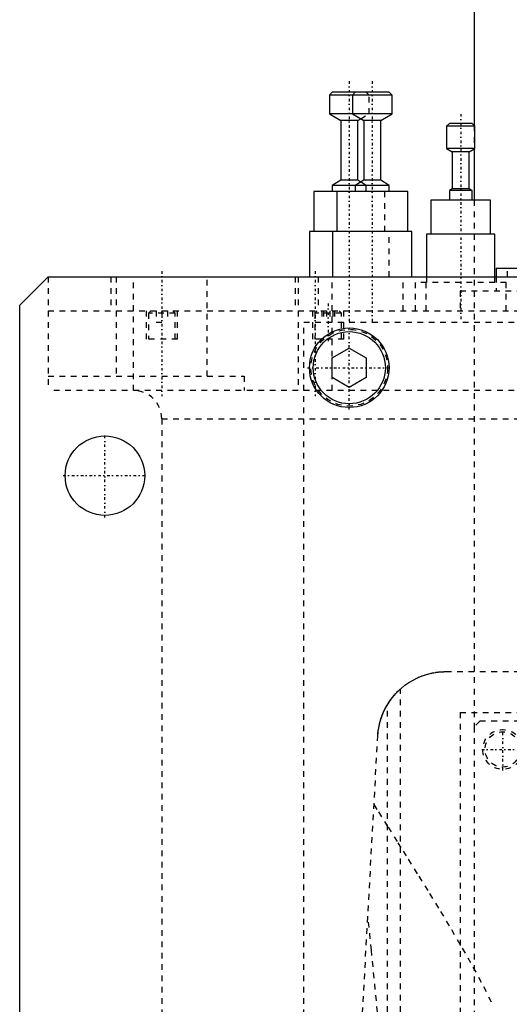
# Model space of a CAD drawing. Extents: x -125 to 125, y -136 to 719.
# Tile 7 of 13: x -125 to -39, y 260 to 433. Entities that reach past the tile are written whole.
import ezdxf

# ---------------------------------------------------------------- set-up
doc = ezdxf.new("R2010")
doc.units = 0
doc.linetypes.add('CENTER', pattern=[1.5, 0.45, -0.5, 0.05, -0.5])
doc.linetypes.add('DASHED', pattern=[2, 1, -1])
for name, color, linetype in [('AM_0', 7, 'CONTINUOUS'), ('AM_3', 7, 'DASHED'), ('AM_7', 7, 'CENTER')]:
    doc.layers.add(name, color=color, linetype=linetype)

msp = doc.modelspace()

# ---------------------------------------------------------------- linework, layer by layer
at = {"layer": 'AM_0', "color": 7, "linetype": 'CONTINUOUS'}
for p, q in [((-45, 435.75), (-45, 414.62)), ((-70, 420.5), (-70.5, 420)), ((-70.5, 420), (-70.5, 416.7)), ((-59.46, 420), (-70.5, 420)), ((-59.96, 420.5), (-70, 420.5)), ((-65.96, 420.5), (-66.46, 420)), ((-66.46, 420), (-66.46, 416.7)), ((-59.46, 420), (-59.96, 420.5)), ((-59.46, 416.7), (-59.46, 420)), ((-70.5, 416.7), (-68.5, 415.5)), ((-59.46, 416.7), (-70.5, 416.7)), ((-66.46, 416.7), (-64.46, 415.5)), ((-61.46, 415.5), (-59.46, 416.7)), ((-68.5, 415.5), (-68.5, 405)), ((-65.5, 415.5), (-68.5, 415.5)), ((-65.5, 415.5), (-64.98, 415.81)), ((-65.5, 405), (-65.5, 415.5)), ((-64.46, 415.5), (-64.46, 405)), ((-61.46, 415.5), (-64.46, 415.5)), ((-61.46, 405), (-61.46, 415.5)), ((-49.38, 415), (-49.88, 414.5)), ((-49.88, 414.5), (-49.88, 410.6)), ((-44.88, 414.5), (-49.88, 414.5)), ((-45.38, 415), (-49.38, 415)), ((-44.88, 414.5), (-45.38, 415)), ((-44.88, 410.6), (-44.88, 414.5)), ((-49.88, 410.6), (-48.88, 410)), ((-44.88, 410.6), (-49.88, 410.6)), ((-48.88, 410), (-48.88, 403.5)), ((-45.88, 410), (-48.88, 410)), ((-45.88, 410), (-44.88, 410.6)), ((-45.88, 403.5), (-45.88, 410)), ((-45, 410.53), (-45, 401.5)), ((-68.5, 405), (-70, 404.1)), ((-70, 404.1), (-70, 403)), ((-59.96, 404.1), (-70, 404.1)), ((-65.5, 405), (-68.5, 405)), ((-64.46, 405), (-65.96, 404.1)), ((-65.96, 404.1), (-65.96, 403)), ((-64.98, 404.69), (-65.5, 405)), ((-61.46, 405), (-64.46, 405)), ((-59.96, 404.1), (-61.46, 405)), ((-59.96, 403), (-59.96, 404.1)), ((-73.25, 403), (-73.25, 396)), ((-56.71, 403), (-73.25, 403)), ((-69.21, 403), (-69.21, 396)), ((-56.71, 396), (-56.71, 403)), ((-48.88, 403.5), (-49.38, 403.2)), ((-49.38, 403.2), (-49.38, 401.5)), ((-45.38, 403.2), (-49.38, 403.2)), ((-45.88, 403.5), (-48.88, 403.5)), ((-45.38, 403.2), (-45.88, 403.5)), ((-45.38, 401.5), (-45.38, 403.2)), ((-52.63, 401.5), (-52.63, 395.5)), ((-42.13, 401.5), (-52.63, 401.5)), ((-42.13, 395.5), (-42.13, 401.5)), ((-74, 396), (-74, 388)), ((-55.96, 396), (-74, 396)), ((-69.96, 396), (-69.96, 388)), ((-55.96, 388), (-55.96, 396)), ((-53.38, 395.5), (-53.38, 388)), ((-41.38, 395.5), (-53.38, 395.5)), ((-41.38, 388), (-41.38, 395.5)), ((-41.17, 389.5), (-41.17, 388)), ((-41.17, 389.5), (-35.5, 389.5)), ((-125, 383), (-120, 388)), ((-120, 388), (120, 388)), ((-125, 53), (-125, 383)), ((-70, 373.73), (-67, 375.46)), ((-67, 375.46), (-64, 373.73)), ((-70, 370.27), (-70, 373.73)), ((-64, 373.73), (-64, 370.27)), ((-67, 368.54), (-70, 370.27)), ((-64, 370.27), (-67, 368.54))]:
    msp.add_line(p, q, dxfattribs=at)
for centre, radius in [((-67, 372), 7), ((-67, 372), 6.35), ((-110, 353), 7)]:
    msp.add_circle(centre, radius, dxfattribs=at)
at = {"layer": 'AM_3', "color": 6, "linetype": 'DASHED'}
for p, q in [((-63.5, 420), (-64, 420.5)), ((-63.5, 416.7), (-63.5, 420)), ((-64.98, 415.81), (-63.5, 416.7)), ((-45, 414.62), (-45, 410.53)), ((-64, 404.1), (-64.98, 404.69)), ((-64, 403), (-64, 404.1)), ((-60.75, 396), (-60.75, 403)), ((-45, 401.5), (-45, 308.8)), ((-60, 388), (-60, 396)), ((-39.17, 388), (-39.17, 389.5)), ((-120, 388), (-120, 368)), ((-108.97, 388), (-108.97, 382)), ((-108, 388), (-108, 370.5)), ((-105, 368), (-105, 388)), ((-92, 370.5), (-92, 388)), ((-76.5, 388), (-76.5, 382)), ((-76, 388), (-76, 368)), ((-72.46, 388), (-72.46, 382)), ((-70, 368), (-70, 388)), ((-57.5, 382), (-57.5, 388)), ((-55.38, 387), (-55.38, 382)), ((-39.38, 387), (-55.38, 387)), ((-53.46, 382), (-53.46, 388)), ((-53.38, 388), (-53.38, 387)), ((-41.38, 387), (-41.38, 388)), ((-41.17, 388), (-41.17, 385.5)), ((-39.38, 382), (-39.38, 387)), ((-47.5, 385.5), (-47.5, 382)), ((47.5, 385.5), (-47.5, 385.5)), ((-120, 382), (120, 382)), ((-102.75, 382), (-102.75, 377)), ((-101.95, 382), (-102.35, 381.6)), ((-102.35, 381.6), (-102.35, 377)), ((-97.65, 381.6), (-102.35, 381.6)), ((-101, 382), (-101, 380)), ((-100, 382), (-100, 380)), ((-99, 382), (-99, 380)), ((-97.65, 381.6), (-98.05, 382)), ((-97.65, 377), (-97.65, 381.6)), ((-97.25, 377), (-97.25, 382)), ((-73.46, 382), (-73.46, 377)), ((-72.66, 382), (-73.06, 381.6)), ((-73.06, 381.6), (-73.06, 377)), ((-68.36, 381.6), (-73.06, 381.6)), ((-71.83, 382), (-71.83, 380)), ((-71.53, 382), (-71.53, 380)), ((-71.01, 382), (-71.01, 380)), ((-70.41, 382), (-70.41, 380)), ((-69.89, 382), (-69.89, 380)), ((-69.6, 382), (-69.6, 380)), ((-68.36, 381.6), (-68.76, 382)), ((-68.36, 377), (-68.36, 381.6)), ((-67.96, 377), (-67.96, 382)), ((-101, 380), (-99, 380)), ((-75, 68), (-75, 380)), ((-75, 380), (75, 380)), ((-97.25, 377), (-102.75, 377)), ((-67.96, 377), (-73.46, 377)), ((-120, 370.5), (-85.5, 370.5)), ((-85.5, 370.5), (-85.5, 368)), ((120, 368), (-120, 368)), ((-100, 363), (-100, 48)), ((-100, 363), (100, 363)), ((-50, 318.5), (50, 318.5)), ((-58, 116.6), (-58, 315.44)), ((-60.27, 116.6), (-60.27, 312.71)), ((-47.5, 311.3), (47.5, 311.3)), ((-47.5, 311.3), (-47.5, 218.3)), ((-44, 309.8), (-45, 308.8)), ((-45, 308.8), (-45, 221.8)), ((43, 309.8), (-44, 309.8)), ((-72.48, 116.6), (-61.98, 307.16))]:
    msp.add_line(p, q, dxfattribs=at)
for points in [[(-61.98, 307.16, 0), (-61.95, 307.64, 0), (-61.82, 308.58, 0), (-61.62, 309.5, 0), (-61.49, 309.95, 0), (-61.35, 310.4, 0), (-61.02, 311.26, 0), (-60.62, 312.08, 0), (-60.17, 312.87, 0), (-59.67, 313.61, 0), (-59.12, 314.3, 0), (-58.83, 314.63, 0), (-58.52, 314.95, 0), (-57.89, 315.54, 0), (-57.22, 316.09, 0), (-56.49, 316.59, 0), (-55.66, 317.08, 0), (-55.13, 317.35, 0), (-54.97, 317.42, 0), (-54.8, 317.5, 0), (-54.72, 317.53, 0), (-54.64, 317.57, 0), (-54.47, 317.64, 0), (-54.3, 317.7, 0), (-54.21, 317.74, 0), (-54.12, 317.77, 0), (-53.94, 317.83, 0), (-53.76, 317.9, 0), (-53.67, 317.93, 0), (-53.57, 317.96, 0), (-53.38, 318.01, 0), (-53.19, 318.07, 0), (-52.99, 318.12, 0), (-52.79, 318.17, 0), (-52.57, 318.22, 0), (-52.46, 318.24, 0), (-52.35, 318.27, 0), (-52.11, 318.31, 0), (-51.85, 318.36, 0), (-51.7, 318.38, 0), (-51.66, 318.39, 0), (-51.61, 318.39, 0), (-51.59, 318.39, 0), (-51.57, 318.4, 0), (-51.52, 318.4, 0), (-51.48, 318.41, 0), (-51.43, 318.41, 0), (-51.39, 318.42, 0), (-51.34, 318.42, 0), (-51.32, 318.43, 0), (-51.29, 318.43, 0), (-51.25, 318.44, 0), (-51.2, 318.44, 0), (-51.15, 318.44, 0), (-51.11, 318.45, 0), (-51.06, 318.45, 0), (-51.03, 318.46, 0), (-51.01, 318.46, 0), (-50.96, 318.46, 0), (-50.91, 318.47, 0), (-50.89, 318.47, 0), (-50.87, 318.47, 0), (-50.82, 318.47, 0), (-50.77, 318.48, 0), (-50.74, 318.48, 0), (-50.72, 318.48, 0), (-50.67, 318.48, 0), (-50.62, 318.48, 0), (-50.57, 318.49, 0), (-50.52, 318.49, 0), (-50.47, 318.49, 0), (-50.45, 318.49, 0), (-50.42, 318.49, 0), (-50.37, 318.49, 0), (-50.32, 318.5, 0), (-50.27, 318.5, 0), (-50.22, 318.5, 0), (-50.17, 318.5, 0), (-50.15, 318.5, 0), (-50.12, 318.5, 0), (-50.07, 318.5, 0), (-50.02, 318.5, 0), (-50, 318.5, 0)], [(-60.27, 312.71, 0), (-60.18, 312.86, 0), (-59.99, 313.14, 0), (-59.8, 313.42, 0), (-59.71, 313.56, 0), (-59.61, 313.69, 0), (-59.42, 313.93, 0), (-59.24, 314.16, 0), (-59.07, 314.36, 0), (-58.91, 314.54, 0), (-58.76, 314.7, 0), (-58.69, 314.78, 0), (-58.62, 314.85, 0), (-58.49, 314.99, 0), (-58.37, 315.1, 0), (-58.26, 315.2, 0), (-58.18, 315.28, 0), (-58.11, 315.35, 0), (-58.08, 315.37, 0), (-58.05, 315.4, 0), (-58.02, 315.43, 0), (-58, 315.44, 0), (-58, 315.44, 0)], [(-61.98, 307.16, 0), (-61.97, 307.32, 0), (-61.94, 307.65, 0), (-61.91, 307.97, 0), (-61.89, 308.13, 0), (-61.86, 308.3, 0), (-61.81, 308.62, 0), (-61.75, 308.94, 0), (-61.68, 309.26, 0), (-61.6, 309.57, 0), (-61.51, 309.89, 0), (-61.47, 310.04, 0), (-61.42, 310.2, 0), (-61.31, 310.51, 0), (-61.2, 310.81, 0), (-61.08, 311.11, 0), (-60.95, 311.41, 0), (-60.81, 311.71, 0), (-60.74, 311.86, 0), (-60.66, 312, 0), (-60.51, 312.29, 0), (-60.35, 312.57, 0), (-60.27, 312.71, 0)], [(-62.65, 295.09, 0), (-61.85, 293.79, 0), (-60.18, 291.12, 0), (-58.43, 288.34, 0), (-57.54, 286.91, 0), (-56.63, 285.46, 0), (-54.77, 282.49, 0), (-52.87, 279.43, 0), (-50.95, 276.3, 0), (-49.03, 273.09, 0), (-47.11, 269.81, 0), (-46.16, 268.14, 0), (-45.23, 266.46, 0), (-43.39, 263.06, 0), (-41.63, 259.6, 0)], [(-60, 235.17, 0), (-60.6, 242.59, 0), (-61.84, 256.58, 0), (-63.09, 269.45, 0), (-63.73, 275.44, 0)]]:
    msp.add_polyline3d(points, dxfattribs=at)
for centre, radius in [((-67, 372), 6.75), ((-40, 304.8), 3.5), ((-40, 304.8), 3.1)]:
    msp.add_circle(centre, radius, dxfattribs=at)
msp.add_arc((-105, 363), 5, 0, 90, dxfattribs=at)
at = {"layer": 'AM_7', "color": 4, "linetype": 'CENTER'}
for p, q in [((-67, 422.43), (-67, 380.07)), ((-62.96, 422.43), (-62.96, 380.07)), ((-47.38, 416.65), (-47.38, 380.35)), ((-100, 389), (-100, 367)), ((-73, 389), (-73, 367)), ((-70.71, 383.3), (-70.71, 376.7)), ((-67, 364.65), (-67, 379.35)), ((-74.35, 372), (-59.65, 372)), ((-110, 345.65), (-110, 360.35)), ((-117.35, 353), (-102.65, 353)), ((-40, 301.12), (-40, 308.48)), ((-43.68, 304.8), (-36.33, 304.8))]:
    msp.add_line(p, q, dxfattribs=at)

doc.saveas('drawing.dxf')
